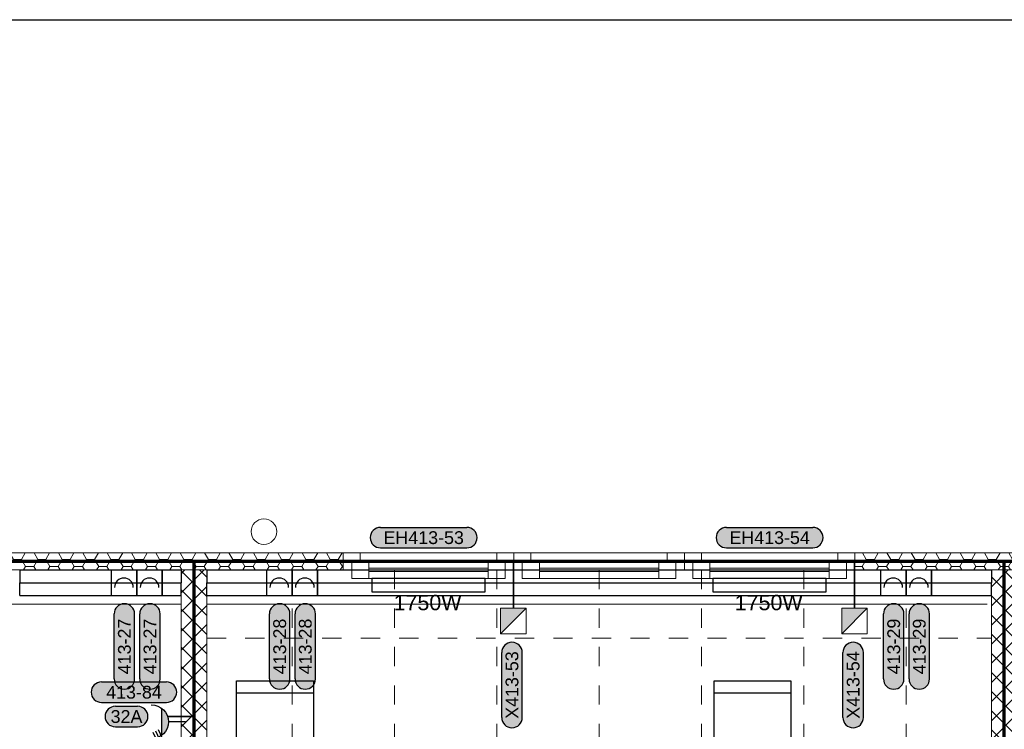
# Model space of a CAD drawing. Extents: x -10604 to 417874, y -84886 to -28187.
# Tile 4 of 32: x -1222 to 4551, y -68401 to -64237. Entities that reach past the tile are written whole.
import ezdxf
from ezdxf.enums import TextEntityAlignment as Align

# ---------------------------------------------------------------- set-up
doc = ezdxf.new("R2010")
doc.units = 0
doc.header["$MEASUREMENT"] = 0
doc.linetypes.add('DASHED', pattern=[0.564444, 0.282222, -0.282222])
doc.layers.get('0').update_dxf_attribs({"linetype": 'CONTINUOUS'})
doc.layers.add('__32 Šrafy zařizovacích předmětů', color=7, linetype='CONTINUOUS', true_color=0xfed4aa)
doc.layers.add('__Rudá tmavá', color=7, linetype='CONTINUOUS', true_color=0xdb0000)
for name, color, linetype in [('__Bílá', 7, 'CONTINUOUS'), ('__ELEKTRO PAVELKA', 4, 'CONTINUOUS'), ('__Fialová', 6, 'CONTINUOUS'), ('__Fialová 220', 220, 'CONTINUOUS'), ('IN_NS_TENKA', 20, 'CONTINUOUS')]:
    doc.layers.add(name, color=color, linetype=linetype)
doc.layers.add('MP2000N', color=7, linetype='CONTINUOUS', plot=False)
doc.styles.add('Arial', font='arial.ttf')
doc.styles.add('GENERATED_STYLE_1', font='arial.ttf')
pattern_1 = [(0, (-355660.477, -11352.436), (71.4375, 41.2444597), [47.625, -95.25]), (120, (-355660.477, -11352.436), (-71.4375, 41.24446), [47.625, -95.25]), (60, (-355660.477, -11352.436), (2e-07, 82.4889196), [-95.25, 47.625])]
pattern_2 = [(45, (-355660.48, -11352.436), (-56.1266, 56.1266), []), (135, (-355660.48, -11352.436), (-56.1266, -56.1266), [])]

# ---------------------------------------------------------------- blocks, each defined once
blk = doc.blocks.new('A2-1ku50')
at = {"layer": 'MP2000N', "color": 6, "linetype": 'Continuous'}
blk.add_line((-27950, 20450), (0, 20450), dxfattribs=at)
blk.add_lwpolyline([(-27950, 20450), (0, 20450), (0, 0), (-27950, 0)], close=True, dxfattribs=at)
blk = doc.blocks.new('stul_a_zidle_03')
for p, q in [((625, 1350), (175, 1350)), ((175, 1350), (175, 900)), ((625, 900), (625, 1350)), ((625, 1280), (175, 1280)), ((175, 900), (625, 900)), ((0, 800), (0, 0)), ((800, 800), (0, 800)), ((800, 0), (800, 800)), ((-100, 625), (-550, 625)), ((-550, 625), (-550, 175)), ((-480, 625), (-480, 175)), ((-100, 175), (-100, 625)), ((-550, 175), (-100, 175)), ((0, 0), (800, 0)), ((175, -100), (625, -100)), ((175, -550), (175, -100)), ((625, -100), (625, -550)), ((625, -480), (175, -480)), ((625, -550), (175, -550))]:
    blk.add_line(p, q)
blk = doc.blocks.new('stul_a_zidle_02')
for p, q in [((625, 1350), (175, 1350)), ((175, 1350), (175, 900)), ((625, 900), (625, 1350)), ((625, 1280), (175, 1280)), ((175, 900), (625, 900)), ((0, 800), (0, 0)), ((800, 800), (0, 800)), ((800, 0), (800, 800)), ((-550, 175), (-550, 625)), ((-550, 625), (-100, 625)), ((-480, 625), (-480, 175)), ((-100, 625), (-100, 175)), ((909.8, 625), (909.8, 175)), ((1359.8, 625), (909.8, 625)), ((1289.8, 625), (1289.8, 175)), ((1359.8, 175), (1359.8, 625)), ((-100, 175), (-550, 175)), ((909.8, 175), (1359.8, 175)), ((0, 0), (800, 0)), ((175, -100), (625, -100)), ((175, -550), (175, -100)), ((625, -100), (625, -550)), ((625, -480), (175, -480)), ((625, -550), (175, -550))]:
    blk.add_line(p, q)
blk = doc.blocks.new('KLN')
at = {"layer": '__Bílá', "lineweight": 0}
h = blk.add_hatch(dxfattribs=at)
h.set_pattern_fill('HONEY', scale=15)
h.set_pattern_definition(pattern_1)
h.paths.add_polyline_path([(-10170, 250), (-12975, 250), (-12975, 150), (-10170, 150)])
h = blk.add_hatch(dxfattribs=at)
h.set_pattern_fill('HONEY', scale=15)
h.set_pattern_definition(pattern_1)
h.paths.add_polyline_path([(-5210, 250), (-7170, 250), (-7170, 150), (-5210, 150)])
h = blk.add_hatch(dxfattribs=at)
h.set_pattern_fill('ANSI37', scale=25)
h.set_pattern_definition(pattern_2)
h.paths.add_polyline_path([(-10970, 150), (-11120, 150), (-11120, -6050), (-12725, -6050), (-12725, -6200), (-8370, -6200), (-8370, -6050), (-10970, -6050)])
h = blk.add_hatch(dxfattribs=at)
h.set_pattern_fill('ANSI37', scale=25)
h.set_pattern_definition(pattern_2)
h.paths.add_polyline_path([(-6220, 150), (-6370, 150), (-6370, -6050), (-7370, -6050), (-7370, -6200), (-3720, -6200), (-3720, -6050), (-6220, -6050)])
at = {"layer": '__Bílá', "color": 7, "lineweight": 0}
for p, q in [((-10170, 250), (-12975, 250)), ((-10170, 250), (-12975, 250)), ((-9270, 250), (-10170, 250)), ((-10170, 250), (-10170, 150)), ((-8270, 250), (-9170, 250)), ((-7270, 250), (-8170, 250)), ((-5210, 250), (-7170, 250)), ((-7170, 250), (-7170, 150)), ((-9320, 200), (-10070, 200)), ((-8320, 200), (-9070, 200)), ((-7320, 200), (-8070, 200)), ((-10170, 150), (-12975, 150)), ((-10170, 150), (-12975, 150)), ((-11120, -6050), (-11120, 150)), ((-10970, -6050), (-10970, 150)), ((-9320, 160), (-10020, 160)), ((-9320, 140), (-10020, 140)), ((-8320, 160), (-9020, 160)), ((-8320, 140), (-9020, 140)), ((-7320, 160), (-8020, 160)), ((-7320, 140), (-8020, 140)), ((-5210, 150), (-7170, 150)), ((-6370, -6050), (-6370, 150)), ((-9320, 100), (-10020, 100)), ((-8320, 100), (-9020, 100)), ((-7320, 100), (-8020, 100)), ((-6395, -50), (-10970, -50))]:
    blk.add_line(p, q, dxfattribs=at)
for points in [[(-10070, 200), (-10070, 250), (-10170, 250), (-10170, 150), (-10120, 150)], [(-9270, 200), (-9270, 250), (-9170, 250), (-9170, 150), (-9220, 150)], [(-9070, 200), (-9070, 250), (-9170, 250), (-9170, 150), (-9120, 150)], [(-8270, 200), (-8270, 250), (-8170, 250), (-8170, 150), (-8220, 150)], [(-8070, 200), (-8070, 250), (-8170, 250), (-8170, 150), (-8120, 150)], [(-7270, 200), (-7270, 250), (-7170, 250), (-7170, 150), (-7220, 150)]]:
    blk.add_lwpolyline(points, dxfattribs=at)
for points in [[(-10020, 200), (-10120, 200), (-10120, 100), (-10020, 100)], [(-9320, 200), (-9220, 200), (-9220, 100), (-9320, 100)], [(-9020, 200), (-9120, 200), (-9120, 100), (-9020, 100)], [(-8320, 200), (-8220, 200), (-8220, 100), (-8320, 100)], [(-8020, 200), (-8120, 200), (-8120, 100), (-8020, 100)], [(-7320, 200), (-7220, 200), (-7220, 100), (-7320, 100)]]:
    blk.add_lwpolyline(points, close=True, dxfattribs=at)
blk.add_circle((-10635, 375), 75, dxfattribs=at)
at = {"layer": '__Fialová 220', "linetype": 'DASHED', "lineweight": 0, "ltscale": 400}
for p, q in [((-10470, 150), (-10470, -6050)), ((-9870, 150), (-9870, -6050)), ((-9270, 150), (-9270, -6050)), ((-8670, 150), (-8670, -6050)), ((-8070, 150), (-8070, -6050)), ((-7470, 150), (-7470, -6050)), ((-6870, 150), (-6870, -6050)), ((-10970, -250), (-6370, -250))]:
    blk.add_line(p, q, dxfattribs=at)
at = {"layer": 'IN_NS_TENKA', "color": 7, "lineweight": 0}
blk.add_line((-11120, -50), (-17900, -50), dxfattribs=at)
at = {"layer": '__Bílá', "color": 7, "lineweight": 0, "xscale": -1}
for name, p in [('stul_a_zidle_03', (-10170, -1850)), ('stul_a_zidle_02', (-7370, -1850))]:
    blk.add_blockref(name, p, dxfattribs=at)
blk = doc.blocks.new('tzhtzht')
for p, q in [((0, 0), (0, -150)), ((0, 0), (150, 0)), ((150, -150), (150, 0)), ((150, 0), (150, -150)), ((0, -150), (150, -150))]:
    blk.add_line(p, q)
at = {"color": 7}
blk.add_arc((75, -102.5), 55, 0, 180, dxfattribs=at)
blk = doc.blocks.new('Zásuvka 400V')
h = blk.add_hatch(color=256)
h.dxf.hatch_style = 1
h.paths.add_polyline_path([(-80, 140, 0.5), (80, 140)])
for p, q in [((53.2, 175.5), (128.4, 140.7)), ((60.5, 191.3), (135.7, 156.6)), ((-80, 140), (80, 140)), ((45.9, 159.6), (121.1, 124.9)), ((0, 0), (0, 100))]:
    blk.add_line(p, q)
blk.add_arc((0, 200), 100, 180, 0)
blk = doc.blocks.new('TEXT POPIS 025')
h = blk.add_hatch(color=21)
h.dxf.hatch_style = 2
edge = h.paths.add_edge_path()
edge.add_arc((654, 0), 600, 270, 450)
edge.add_line((654, 600), (-654, 600))
edge.add_arc((-654, 0), 600, 90, 270)
edge.add_line((-654, -600), (654, -600))
at = {"color": 7}
for p, q in [((-654, 600), (654, 600)), ((-654, -600), (654, -600))]:
    blk.add_line(p, q, dxfattribs=at)
at = {"color": 7, "ltscale": 4}
for centre, start, end in [((-654, 0), 90, 270), ((654, 0), 270, 90)]:
    blk.add_arc(centre, 600, start, end, dxfattribs=at)
at = {"color": 7, "linetype": 'Continuous', "style": 'GENERATED_STYLE_1'}
blk.add_attdef('TEXT', text='', height=750, dxfattribs=at).set_placement((0, 0), align=Align.MIDDLE)
blk = doc.blocks.new('TEXT POPIS 050')
h = blk.add_hatch(color=21)
h.dxf.hatch_style = 2
h.paths.add_polyline_path([(-1908, 600, 1), (-1908, -600), (1908, -600, 1), (1908, 600)])
at = {"color": 7}
for p, q in [((-1908, 600), (1908, 600)), ((-1908, -600), (1908, -600))]:
    blk.add_line(p, q, dxfattribs=at)
at = {"color": 7, "ltscale": 4}
for centre, start, end in [((-1908, 0), 90, 270), ((1908, 0), 270, 90)]:
    blk.add_arc(centre, 600, start, end, dxfattribs=at)
at = {"color": 7, "linetype": 'Continuous', "style": 'GENERATED_STYLE_1'}
blk.add_attdef('TEXT', text='', height=750, dxfattribs=at).set_placement((0, 0), align=Align.MIDDLE)
blk = doc.blocks.new('Převodník')
h = blk.add_hatch(color=256)
h.dxf.hatch_style = 1
h.paths.add_polyline_path([(-75, 100), (75, 100), (75, 250)])
at = {"color": 7, "lineweight": 13}
for p, q in [((-75, 250), (75, 250)), ((-75, 100), (-75, 250)), ((75, 250), (75, 100)), ((-75, 100), (75, 100))]:
    blk.add_line(p, q, dxfattribs=at)
at = {"color": 7}
blk.add_line((-75, 100), (75, 250), dxfattribs=at)
blk.add_line((0, 0), (0, 100))
blk = doc.blocks.new('TEXT_POPIS_060')
h = blk.add_hatch(color=21)
h.dxf.hatch_style = 2
h.paths.add_polyline_path([(-253.4, 60, 1), (-253.4, -60), (253.4, -60, 1), (253.4, 60)])
at = {"color": 7}
for p, q in [((-253.4, 60), (253.4, 60)), ((-253.4, -60), (253.4, -60))]:
    blk.add_line(p, q, dxfattribs=at)
at = {"color": 7, "ltscale": 4}
for centre, start, end in [((-253.4, 0), 90, 270), ((253.4, 0), 270, 90)]:
    blk.add_arc(centre, 60, start, end, dxfattribs=at)
at = {"color": 7, "linetype": 'Continuous', "style": 'GENERATED_STYLE_1'}
blk.add_attdef('TEXT', text='', height=75, dxfattribs=at).set_placement((0, 0), align=Align.MIDDLE)

msp = doc.modelspace()

# ---------------------------------------------------------------- linework, layer by layer
at = {"layer": '__32 Šrafy zařizovacích předmětů'}
for p, q in [((-1221.3, -67465.6), (-1221.3, -67540.6)), ((-1221.3, -67465.6), (-275.3, -67465.6)), ((-275.3, -67465.6), (-275.3, -67540.6)), ((-125.3, -67465.6), (-125.3, -67540.6)), ((-125.3, -67465.6), (4474.7, -67465.6)), ((4474.7, -67465.6), (4474.7, -67540.6)), ((-1221.3, -67615.6), (-1221.3, -67540.6)), ((-1221.3, -67540.6), (-275.3, -67540.6)), ((-275.3, -67615.6), (-275.3, -67540.6)), ((-125.3, -67615.6), (-125.3, -67540.6)), ((-125.3, -67540.6), (4474.7, -67540.6)), ((4474.7, -67615.6), (4474.7, -67540.6)), ((-1221.3, -67615.6), (-275.3, -67615.6)), ((-125.3, -67615.6), (4474.7, -67615.6))]:
    msp.add_line(p, q, dxfattribs=at)
at = {"layer": '__Fialová', "lineweight": 30}
for points in [[(842.2, -67593.6), (1507.2, -67593.6), (1507.2, -67515.6), (842.2, -67515.6)], [(2842.2, -67593.6), (3507.2, -67593.6), (3507.2, -67515.6), (2842.2, -67515.6)]]:
    msp.add_lwpolyline(points, close=True, dxfattribs=at)
at = {"layer": '__Rudá tmavá', "lineweight": 70}
for p, q in [((10894.7, -67415.6), (-7130.3, -67415.6)), ((-200.3, -67415.6), (-200.3, -73740.6)), ((4549.7, -73740.6), (4549.7, -67415.6))]:
    msp.add_line(p, q, dxfattribs=at)
at = {"layer": '__Rudá tmavá', "lineweight": 35}
for p, q in [((1672.3, -67690.6), (1672.3, -67415.6)), ((3672.3, -67690.6), (3672.3, -67415.6)), ((-350.3, -68325.5), (-200.3, -68325.5))]:
    msp.add_line(p, q, dxfattribs=at)

# ---------------------------------------------------------------- block references
at = {"ltscale": 4, "xscale": 0.1, "yscale": 0.1, "zscale": 0.1}
msp.add_blockref('TEXT POPIS 025', (-595.8, -68325.5), dxfattribs=at).add_auto_attribs({'TEXT': '32A'})
at = {"layer": '__ELEKTRO PAVELKA', "color": 7, "lineweight": 0}
for p, values in [((1146.5, -67276), {'TEXT': 'EH413-53'}), ((3174.7, -67276), {'TEXT': 'EH413-54'})]:
    msp.add_blockref('TEXT_POPIS_060', p, dxfattribs=at).add_auto_attribs(values)
at = {"layer": '__ELEKTRO PAVELKA', "ltscale": 4}
ref = msp.add_blockref('TEXT POPIS 050', (-608.2, -67914.4), dxfattribs=dict(at, xscale=0.1, yscale=0.1, zscale=0.1, rotation=90))
ref.add_attrib('TEXT', '413-27', dxfattribs={"layer": '0', "color": 7, "linetype": 'Continuous', "height": 75, "rotation": 90.11565, "style": 'GENERATED_STYLE_1'}).set_placement((-608.2, -67914.4), align=Align.MIDDLE)
ref = msp.add_blockref('TEXT POPIS 050', (-458.2, -67914.4), dxfattribs=dict(at, xscale=0.1, yscale=0.1, zscale=0.1, rotation=90))
ref.add_attrib('TEXT', '413-27', dxfattribs={"layer": '0', "color": 7, "linetype": 'Continuous', "height": 75, "rotation": 90.11565, "style": 'GENERATED_STYLE_1'}).set_placement((-458.2, -67914.4), align=Align.MIDDLE)
ref = msp.add_blockref('TEXT POPIS 050', (302.3, -67914.4), dxfattribs=dict(at, xscale=0.1, yscale=0.1, zscale=0.1, rotation=90))
ref.add_attrib('TEXT', '413-28', dxfattribs={"layer": '0', "color": 7, "linetype": 'Continuous', "height": 75, "rotation": 90.11565, "style": 'GENERATED_STYLE_1'}).set_placement((302.3, -67914.4), align=Align.MIDDLE)
ref = msp.add_blockref('TEXT POPIS 050', (452.3, -67914.4), dxfattribs=dict(at, xscale=0.1, yscale=0.1, zscale=0.1, rotation=90))
ref.add_attrib('TEXT', '413-28', dxfattribs={"layer": '0', "color": 7, "linetype": 'Continuous', "height": 75, "rotation": 90.11565, "style": 'GENERATED_STYLE_1'}).set_placement((452.3, -67914.4), align=Align.MIDDLE)
ref = msp.add_blockref('TEXT POPIS 050', (3902.3, -67914.4), dxfattribs=dict(at, xscale=0.1, yscale=0.1, zscale=0.1, rotation=90))
ref.add_attrib('TEXT', '413-29', dxfattribs={"layer": '0', "color": 7, "linetype": 'Continuous', "height": 75, "rotation": 90.11565, "style": 'GENERATED_STYLE_1'}).set_placement((3902.3, -67914.4), align=Align.MIDDLE)
ref = msp.add_blockref('TEXT POPIS 050', (4052.3, -67914.4), dxfattribs=dict(at, xscale=0.1, yscale=0.1, zscale=0.1, rotation=90))
ref.add_attrib('TEXT', '413-29', dxfattribs={"layer": '0', "color": 7, "linetype": 'Continuous', "height": 75, "rotation": 90.11565, "style": 'GENERATED_STYLE_1'}).set_placement((4052.3, -67914.4), align=Align.MIDDLE)
ref = msp.add_blockref('TEXT POPIS 050', (1664.2, -68140.8), dxfattribs=dict(at, xscale=0.1, yscale=0.1, zscale=0.1, rotation=90))
ref.add_attrib('TEXT', 'X413-53', dxfattribs={"layer": '0', "color": 7, "linetype": 'Continuous', "height": 75, "rotation": 90.11565, "style": 'GENERATED_STYLE_1'}).set_placement((1664.2, -68140.8), align=Align.MIDDLE)
ref = msp.add_blockref('TEXT POPIS 050', (3664.2, -68140.8), dxfattribs=dict(at, xscale=0.1, yscale=0.1, zscale=0.1, rotation=90))
ref.add_attrib('TEXT', 'X413-54', dxfattribs={"layer": '0', "color": 7, "linetype": 'Continuous', "height": 75, "rotation": 90.11565, "style": 'GENERATED_STYLE_1'}).set_placement((3664.2, -68140.8), align=Align.MIDDLE)
ref = msp.add_blockref('TEXT POPIS 050', (-552.1, -68182.9), dxfattribs=dict(at, xscale=0.1, yscale=0.1, zscale=0.1))
ref.add_attrib('TEXT', '413-84', dxfattribs={"layer": '0', "color": 7, "linetype": 'Continuous', "height": 75, "rotation": 0.11565, "style": 'GENERATED_STYLE_1'}).set_placement((-552, -68182.9), align=Align.MIDDLE)
at = {"layer": '__Fialová 220', "rotation": 180}
for p in [(1672.3, -67590.6), (3672.3, -67590.6)]:
    msp.add_blockref('Převodník', p, dxfattribs=at)
at = {"layer": '__Rudá tmavá', "lineweight": 70}
msp.add_blockref('KLN', (10844.7, -67615.6), dxfattribs=at)
at = {"layer": '__Rudá tmavá'}
for p in [(-685.8, -67465.6), (-535.8, -67465.6), (224.7, -67465.6), (374.7, -67465.6), (3824.7, -67465.6), (3974.7, -67465.6)]:
    msp.add_blockref('tzhtzht', p, dxfattribs=at)
at = {"layer": '__Rudá tmavá', "xscale": -1, "rotation": 90}
msp.add_blockref('Zásuvka 400V', (-250.3, -68356.7), dxfattribs=at)
at = {"layer": 'MP2000N', "color": 6}
msp.add_blockref('A2-1ku50', (17346.1, -84687.2), dxfattribs=at)

# ---------------------------------------------------------------- texts
at = {"layer": '__Bílá', "style": 'Arial'}
for p in [(1169.2, -67701.9), (3169.2, -67701.9)]:
    msp.add_text('1750W', height=90, dxfattribs=at).set_placement(p, align=Align.CENTER)

doc.saveas('drawing.dxf')
